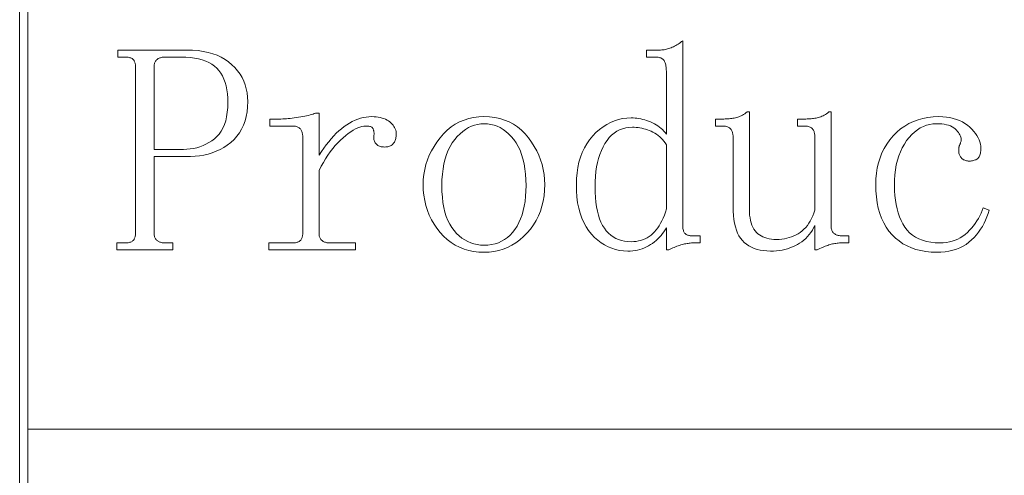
# Model space of a CAD drawing. Extents: x 1 to 297, y 1 to 210.
# Tile 99 of 171: x 197 to 209, y 10 to 16. Entities that reach past the tile are written whole.
import ezdxf

# ---------------------------------------------------------------- set-up
doc = ezdxf.new("R2010")
doc.units = 0

msp = doc.modelspace()

# ---------------------------------------------------------------- linework, layer by layer
at = {"color": 7, "lineweight": 13}
for p, q in [((196.771, 28.902), (196.771, 2.481)), ((196.872, 28.882), (196.872, 2.808)), ((196.872, 10.83), (295.987, 10.83))]:
    msp.add_line(p, q, dxfattribs=at)
for points in [[(204.2, 13.007), (204.15, 13.009), (204.1, 13.015), (204.052, 13.025), (204.006, 13.04), (203.961, 13.058), (203.917, 13.081), (203.875, 13.108), (203.835, 13.139), (203.795, 13.174), (203.757, 13.214), (203.722, 13.257), (203.691, 13.304), (203.663, 13.355), (203.639, 13.41), (203.618, 13.469), (203.601, 13.532), (203.588, 13.598), (203.579, 13.669), (203.574, 13.743), (203.572, 13.821), (203.574, 13.894), (203.58, 13.964), (203.59, 14.03), (203.604, 14.094), (203.622, 14.155), (203.644, 14.213), (203.67, 14.267), (203.7, 14.319), (203.734, 14.368), (203.772, 14.414), (203.812, 14.456), (203.855, 14.494), (203.898, 14.527), (203.943, 14.556), (203.99, 14.58), (204.037, 14.6), (204.087, 14.615), (204.137, 14.626), (204.19, 14.633), (204.243, 14.635), (204.266, 14.635), (204.289, 14.633), (204.312, 14.631), (204.336, 14.627), (204.359, 14.623), (204.383, 14.617), (204.407, 14.611), (204.431, 14.603), (204.455, 14.595), (204.479, 14.585), (204.503, 14.575), (204.525, 14.563), (204.547, 14.551), (204.568, 14.537), (204.588, 14.523), (204.607, 14.507), (204.624, 14.491), (204.641, 14.473), (204.657, 14.455), (204.672, 14.435), (204.672, 15.207), (204.671, 15.223), (204.671, 15.239), (204.669, 15.254), (204.667, 15.268), (204.665, 15.282), (204.661, 15.294), (204.658, 15.306), (204.653, 15.316), (204.649, 15.326), (204.643, 15.335), (204.637, 15.343), (204.63, 15.351), (204.622, 15.357), (204.613, 15.363), (204.604, 15.367), (204.593, 15.371), (204.582, 15.374), (204.57, 15.376), (204.557, 15.378), (204.543, 15.378), (204.429, 15.378), (204.429, 15.464), (204.586, 15.464), (204.6, 15.464), (204.615, 15.465), (204.629, 15.466), (204.643, 15.468), (204.657, 15.471), (204.672, 15.474), (204.686, 15.478), (204.7, 15.482), (204.715, 15.487), (204.729, 15.492), (204.743, 15.498), (204.757, 15.505), (204.772, 15.512), (204.786, 15.52), (204.8, 15.528), (204.815, 15.537), (204.829, 15.546), (204.843, 15.556), (204.857, 15.567), (204.872, 15.578), (204.872, 13.321), (204.872, 13.307), (204.873, 13.294), (204.874, 13.282), (204.876, 13.271), (204.879, 13.26), (204.882, 13.251), (204.886, 13.242), (204.89, 13.234), (204.895, 13.227), (204.9, 13.221), (204.906, 13.216), (204.913, 13.211), (204.92, 13.206), (204.928, 13.203), (204.936, 13.2), (204.945, 13.197), (204.954, 13.195), (204.964, 13.194), (204.975, 13.193), (204.986, 13.192), (205.086, 13.192), (205.086, 13.107), (205, 13.107), (204.989, 13.106), (204.977, 13.106), (204.964, 13.105), (204.951, 13.103), (204.938, 13.101), (204.924, 13.099), (204.91, 13.096), (204.895, 13.093), (204.88, 13.089), (204.865, 13.085), (204.849, 13.081), (204.833, 13.076), (204.817, 13.07), (204.801, 13.065), (204.784, 13.058), (204.768, 13.052), (204.751, 13.045), (204.734, 13.037), (204.717, 13.029), (204.7, 13.021), (204.672, 13.021), (204.672, 13.292), (204.657, 13.267), (204.641, 13.243), (204.624, 13.22), (204.607, 13.198), (204.588, 13.176), (204.568, 13.156), (204.547, 13.137), (204.525, 13.119), (204.503, 13.101), (204.479, 13.085), (204.454, 13.07), (204.429, 13.057), (204.403, 13.045), (204.376, 13.035), (204.348, 13.026), (204.32, 13.019), (204.291, 13.014), (204.262, 13.01), (204.231, 13.007)], [(198.415, 14.164), (198.415, 13.221), (198.415, 13.21), (198.416, 13.199), (198.418, 13.189), (198.42, 13.18), (198.423, 13.171), (198.427, 13.163), (198.432, 13.155), (198.437, 13.148), (198.443, 13.141), (198.45, 13.135), (198.458, 13.13), (198.465, 13.125), (198.474, 13.121), (198.482, 13.117), (198.491, 13.114), (198.501, 13.111), (198.511, 13.109), (198.521, 13.108), (198.532, 13.107), (198.543, 13.107), (198.643, 13.107), (198.643, 13.021), (197.957, 13.021), (197.957, 13.107), (198.057, 13.107), (198.071, 13.107), (198.084, 13.108), (198.096, 13.109), (198.108, 13.111), (198.118, 13.114), (198.128, 13.117), (198.136, 13.121), (198.144, 13.125), (198.151, 13.13), (198.157, 13.135), (198.163, 13.141), (198.168, 13.148), (198.172, 13.155), (198.176, 13.163), (198.179, 13.171), (198.181, 13.18), (198.183, 13.189), (198.185, 13.199), (198.186, 13.21), (198.186, 13.221), (198.186, 15.264), (198.186, 15.275), (198.185, 15.286), (198.183, 15.296), (198.181, 15.305), (198.179, 15.314), (198.176, 15.322), (198.172, 15.33), (198.168, 15.337), (198.163, 15.344), (198.157, 15.35), (198.151, 15.355), (198.144, 15.36), (198.136, 15.364), (198.128, 15.368), (198.118, 15.371), (198.108, 15.374), (198.096, 15.376), (198.084, 15.377), (198.071, 15.378), (198.057, 15.378), (197.972, 15.378), (197.972, 15.464), (198.815, 15.464), (198.884, 15.462), (198.951, 15.457), (199.014, 15.448), (199.074, 15.435), (199.131, 15.419), (199.184, 15.4), (199.234, 15.376), (199.281, 15.35), (199.324, 15.319), (199.365, 15.285), (199.401, 15.249), (199.434, 15.21), (199.463, 15.17), (199.488, 15.128), (199.509, 15.083), (199.527, 15.038), (199.54, 14.99), (199.55, 14.94), (199.555, 14.889), (199.557, 14.835), (199.555, 14.771), (199.549, 14.71), (199.539, 14.652), (199.524, 14.598), (199.506, 14.546), (199.483, 14.498), (199.456, 14.452), (199.425, 14.41), (199.39, 14.371), (199.35, 14.335), (199.308, 14.303), (199.264, 14.274), (199.219, 14.248), (199.172, 14.226), (199.123, 14.207), (199.073, 14.191), (199.022, 14.179), (198.969, 14.171), (198.914, 14.166), (198.857, 14.164)], [(198.772, 14.25), (198.814, 14.251), (198.855, 14.255), (198.896, 14.261), (198.935, 14.27), (198.973, 14.282), (199.011, 14.296), (199.047, 14.313), (199.083, 14.332), (199.117, 14.354), (199.15, 14.378), (199.181, 14.406), (199.209, 14.437), (199.234, 14.472), (199.255, 14.511), (199.273, 14.553), (199.288, 14.599), (199.3, 14.649), (199.308, 14.703), (199.313, 14.76), (199.315, 14.821), (199.313, 14.877), (199.309, 14.929), (199.302, 14.979), (199.293, 15.026), (199.281, 15.069), (199.266, 15.11), (199.248, 15.147), (199.228, 15.182), (199.205, 15.214), (199.179, 15.242), (199.15, 15.268), (199.118, 15.291), (199.083, 15.312), (199.044, 15.329), (199.002, 15.344), (198.957, 15.356), (198.908, 15.366), (198.857, 15.373), (198.801, 15.377), (198.743, 15.378), (198.543, 15.378), (198.532, 15.378), (198.521, 15.377), (198.511, 15.376), (198.501, 15.374), (198.491, 15.371), (198.482, 15.368), (198.474, 15.364), (198.465, 15.36), (198.458, 15.355), (198.45, 15.35), (198.443, 15.344), (198.437, 15.337), (198.432, 15.33), (198.427, 15.322), (198.423, 15.314), (198.42, 15.305), (198.418, 15.296), (198.416, 15.286), (198.415, 15.275), (198.415, 15.264), (198.415, 14.25)], [(200.429, 14.178), (200.458, 14.223), (200.487, 14.265), (200.516, 14.306), (200.547, 14.344), (200.577, 14.38), (200.608, 14.414), (200.639, 14.446), (200.671, 14.475), (200.703, 14.503), (200.736, 14.528), (200.769, 14.551), (200.802, 14.572), (200.835, 14.59), (200.869, 14.606), (200.902, 14.619), (200.936, 14.63), (200.969, 14.639), (201.003, 14.645), (201.037, 14.648), (201.072, 14.65), (201.1, 14.649), (201.126, 14.647), (201.152, 14.644), (201.176, 14.639), (201.198, 14.633), (201.22, 14.626), (201.24, 14.618), (201.259, 14.608), (201.277, 14.597), (201.293, 14.585), (201.308, 14.572), (201.321, 14.559), (201.333, 14.545), (201.343, 14.53), (201.352, 14.516), (201.359, 14.5), (201.365, 14.485), (201.369, 14.469), (201.371, 14.452), (201.372, 14.435), (201.371, 14.421), (201.37, 14.408), (201.368, 14.395), (201.366, 14.383), (201.363, 14.371), (201.359, 14.36), (201.354, 14.349), (201.349, 14.339), (201.343, 14.33), (201.336, 14.321), (201.328, 14.313), (201.32, 14.306), (201.311, 14.299), (201.302, 14.294), (201.291, 14.289), (201.28, 14.285), (201.268, 14.282), (201.256, 14.28), (201.243, 14.279), (201.229, 14.278), (201.215, 14.279), (201.202, 14.28), (201.189, 14.282), (201.177, 14.285), (201.166, 14.289), (201.156, 14.294), (201.146, 14.299), (201.137, 14.306), (201.129, 14.313), (201.122, 14.321), (201.115, 14.33), (201.109, 14.339), (201.105, 14.349), (201.101, 14.36), (201.098, 14.371), (201.097, 14.383), (201.096, 14.395), (201.097, 14.408), (201.098, 14.421), (201.1, 14.435), (201.1, 14.444), (201.1, 14.452), (201.099, 14.46), (201.098, 14.467), (201.097, 14.475), (201.095, 14.482), (201.093, 14.488), (201.091, 14.495), (201.089, 14.501), (201.086, 14.507), (201.083, 14.512), (201.078, 14.517), (201.072, 14.521), (201.065, 14.525), (201.057, 14.528), (201.048, 14.531), (201.038, 14.533), (201.027, 14.534), (201.014, 14.535), (201, 14.535), (200.977, 14.534), (200.953, 14.53), (200.927, 14.522), (200.901, 14.512), (200.873, 14.5), (200.845, 14.484), (200.816, 14.465), (200.785, 14.444), (200.754, 14.42), (200.722, 14.392), (200.689, 14.363), (200.657, 14.331), (200.626, 14.296), (200.596, 14.26), (200.566, 14.221), (200.537, 14.18), (200.509, 14.136), (200.482, 14.091), (200.455, 14.043), (200.429, 13.992), (200.429, 13.221), (200.429, 13.21), (200.43, 13.199), (200.432, 13.189), (200.435, 13.18), (200.438, 13.171), (200.442, 13.163), (200.446, 13.155), (200.452, 13.148), (200.458, 13.141), (200.465, 13.135), (200.472, 13.13), (200.48, 13.125), (200.488, 13.121), (200.497, 13.117), (200.506, 13.114), (200.515, 13.111), (200.525, 13.109), (200.535, 13.108), (200.546, 13.107), (200.557, 13.107), (200.872, 13.107), (200.872, 13.021), (199.815, 13.021), (199.815, 13.107), (200.1, 13.107), (200.114, 13.107), (200.127, 13.108), (200.139, 13.109), (200.151, 13.111), (200.161, 13.114), (200.171, 13.117), (200.179, 13.121), (200.187, 13.125), (200.194, 13.13), (200.2, 13.135), (200.206, 13.141), (200.211, 13.148), (200.215, 13.155), (200.219, 13.163), (200.222, 13.171), (200.224, 13.18), (200.226, 13.189), (200.228, 13.199), (200.229, 13.21), (200.229, 13.221), (200.229, 14.407), (200.229, 14.418), (200.228, 14.429), (200.226, 14.439), (200.224, 14.449), (200.222, 14.458), (200.219, 14.468), (200.215, 14.476), (200.211, 14.484), (200.206, 14.492), (200.2, 14.5), (200.194, 14.506), (200.187, 14.512), (200.179, 14.518), (200.171, 14.522), (200.161, 14.526), (200.151, 14.53), (200.139, 14.532), (200.127, 14.534), (200.114, 14.535), (200.1, 14.535), (199.829, 14.535), (199.829, 14.621), (199.943, 14.621), (199.963, 14.621), (199.985, 14.622), (200.006, 14.623), (200.029, 14.624), (200.052, 14.626), (200.076, 14.629), (200.101, 14.631), (200.126, 14.635), (200.152, 14.638), (200.179, 14.642), (200.205, 14.647), (200.231, 14.651), (200.254, 14.656), (200.277, 14.661), (200.298, 14.666), (200.319, 14.671), (200.337, 14.676), (200.355, 14.681), (200.371, 14.687), (200.386, 14.692), (200.429, 14.692)], [(206.015, 13.15), (206.048, 13.15), (206.081, 13.153), (206.113, 13.157), (206.144, 13.163), (206.173, 13.171), (206.202, 13.18), (206.23, 13.192), (206.257, 13.204), (206.283, 13.219), (206.307, 13.235), (206.331, 13.253), (206.353, 13.274), (206.374, 13.296), (206.394, 13.32), (206.413, 13.346), (206.43, 13.374), (206.446, 13.404), (206.461, 13.436), (206.474, 13.471), (206.486, 13.507), (206.486, 14.407), (206.486, 14.418), (206.485, 14.429), (206.483, 14.439), (206.481, 14.449), (206.479, 14.458), (206.476, 14.468), (206.472, 14.476), (206.468, 14.484), (206.463, 14.492), (206.457, 14.5), (206.451, 14.506), (206.444, 14.512), (206.436, 14.518), (206.428, 14.522), (206.418, 14.526), (206.408, 14.53), (206.396, 14.532), (206.384, 14.534), (206.371, 14.535), (206.357, 14.535), (206.272, 14.535), (206.272, 14.621), (206.357, 14.621), (206.374, 14.621), (206.391, 14.622), (206.408, 14.622), (206.424, 14.623), (206.44, 14.625), (206.455, 14.626), (206.47, 14.628), (206.485, 14.63), (206.5, 14.633), (206.515, 14.635), (206.529, 14.639), (206.543, 14.643), (206.557, 14.648), (206.572, 14.654), (206.586, 14.66), (206.6, 14.668), (206.615, 14.676), (206.629, 14.686), (206.643, 14.696), (206.657, 14.707), (206.686, 14.707), (206.686, 13.307), (206.686, 13.296), (206.687, 13.285), (206.689, 13.275), (206.692, 13.266), (206.695, 13.257), (206.699, 13.248), (206.703, 13.241), (206.709, 13.234), (206.715, 13.227), (206.722, 13.221), (206.729, 13.216), (206.737, 13.211), (206.745, 13.206), (206.754, 13.203), (206.763, 13.2), (206.772, 13.197), (206.782, 13.195), (206.793, 13.194), (206.803, 13.193), (206.815, 13.192), (206.9, 13.192), (206.9, 13.107), (206.815, 13.107), (206.8, 13.106), (206.786, 13.106), (206.772, 13.105), (206.757, 13.103), (206.743, 13.101), (206.729, 13.099), (206.715, 13.096), (206.7, 13.093), (206.686, 13.089), (206.672, 13.085), (206.657, 13.081), (206.643, 13.076), (206.628, 13.07), (206.612, 13.065), (206.597, 13.058), (206.581, 13.052), (206.565, 13.045), (206.548, 13.037), (206.532, 13.029), (206.515, 13.021), (206.486, 13.021), (206.486, 13.321), (206.471, 13.29), (206.455, 13.261), (206.437, 13.234), (206.417, 13.208), (206.397, 13.183), (206.375, 13.161), (206.351, 13.139), (206.326, 13.12), (206.3, 13.102), (206.272, 13.085), (206.243, 13.07), (206.213, 13.057), (206.182, 13.045), (206.151, 13.035), (206.118, 13.026), (206.085, 13.019), (206.051, 13.014), (206.016, 13.01), (205.98, 13.007), (205.943, 13.007), (205.899, 13.008), (205.856, 13.012), (205.816, 13.018), (205.779, 13.027), (205.743, 13.039), (205.71, 13.053), (205.679, 13.07), (205.651, 13.089), (205.624, 13.111), (205.6, 13.135), (205.579, 13.163), (205.559, 13.193), (205.542, 13.227), (205.527, 13.263), (205.515, 13.303), (205.504, 13.346), (205.496, 13.392), (205.491, 13.442), (205.487, 13.494), (205.486, 13.55), (205.486, 14.407), (205.486, 14.418), (205.485, 14.429), (205.483, 14.439), (205.481, 14.449), (205.479, 14.458), (205.476, 14.468), (205.472, 14.476), (205.468, 14.484), (205.463, 14.492), (205.457, 14.5), (205.451, 14.506), (205.444, 14.512), (205.436, 14.518), (205.428, 14.522), (205.418, 14.526), (205.408, 14.53), (205.396, 14.532), (205.384, 14.534), (205.371, 14.535), (205.357, 14.535), (205.272, 14.535), (205.272, 14.621), (205.357, 14.621), (205.374, 14.621), (205.391, 14.622), (205.408, 14.622), (205.424, 14.623), (205.44, 14.625), (205.455, 14.626), (205.47, 14.628), (205.485, 14.63), (205.5, 14.633), (205.515, 14.635), (205.529, 14.639), (205.543, 14.643), (205.557, 14.648), (205.572, 14.654), (205.586, 14.66), (205.6, 14.668), (205.615, 14.676), (205.629, 14.686), (205.643, 14.696), (205.657, 14.707), (205.686, 14.707), (205.686, 13.521), (205.687, 13.482), (205.689, 13.446), (205.694, 13.411), (205.7, 13.379), (205.707, 13.35), (205.717, 13.322), (205.728, 13.297), (205.741, 13.274), (205.755, 13.254), (205.772, 13.235), (205.79, 13.219), (205.809, 13.204), (205.83, 13.192), (205.852, 13.18), (205.875, 13.171), (205.9, 13.163), (205.927, 13.157), (205.955, 13.153), (205.984, 13.15)], [(203.186, 13.821), (203.184, 13.751), (203.177, 13.683), (203.167, 13.618), (203.152, 13.555), (203.132, 13.494), (203.109, 13.436), (203.081, 13.38), (203.049, 13.327), (203.012, 13.276), (202.972, 13.228), (202.928, 13.183), (202.882, 13.143), (202.834, 13.108), (202.784, 13.077), (202.732, 13.051), (202.679, 13.03), (202.623, 13.014), (202.565, 13.002), (202.505, 12.995), (202.443, 12.992), (202.379, 12.995), (202.317, 13.002), (202.257, 13.014), (202.2, 13.031), (202.145, 13.053), (202.093, 13.08), (202.043, 13.111), (201.995, 13.148), (201.95, 13.189), (201.907, 13.235), (201.868, 13.285), (201.833, 13.336), (201.802, 13.39), (201.775, 13.446), (201.752, 13.503), (201.733, 13.563), (201.719, 13.624), (201.709, 13.688), (201.702, 13.753), (201.7, 13.821), (201.702, 13.883), (201.709, 13.944), (201.719, 14.004), (201.733, 14.063), (201.752, 14.121), (201.775, 14.178), (201.802, 14.233), (201.833, 14.287), (201.868, 14.34), (201.907, 14.392), (201.95, 14.441), (201.995, 14.485), (202.043, 14.524), (202.093, 14.557), (202.145, 14.585), (202.2, 14.608), (202.257, 14.626), (202.317, 14.639), (202.379, 14.647), (202.443, 14.65), (202.51, 14.647), (202.575, 14.639), (202.636, 14.626), (202.695, 14.608), (202.75, 14.585), (202.803, 14.557), (202.853, 14.524), (202.9, 14.485), (202.945, 14.441), (202.986, 14.392), (203.024, 14.34), (203.058, 14.287), (203.088, 14.233), (203.114, 14.178), (203.136, 14.121), (203.154, 14.063), (203.168, 14.004), (203.178, 13.944), (203.184, 13.883)], [(201.929, 13.807), (201.93, 13.734), (201.935, 13.666), (201.942, 13.601), (201.953, 13.54), (201.966, 13.483), (201.983, 13.43), (202.002, 13.381), (202.025, 13.336), (202.05, 13.294), (202.079, 13.257), (202.109, 13.223), (202.141, 13.192), (202.175, 13.166), (202.209, 13.142), (202.245, 13.123), (202.282, 13.107), (202.32, 13.094), (202.36, 13.085), (202.401, 13.08), (202.443, 13.078), (202.491, 13.08), (202.536, 13.086), (202.579, 13.095), (202.62, 13.109), (202.659, 13.126), (202.696, 13.148), (202.731, 13.173), (202.763, 13.202), (202.793, 13.234), (202.822, 13.271), (202.847, 13.311), (202.871, 13.354), (202.891, 13.4), (202.909, 13.449), (202.923, 13.501), (202.936, 13.556), (202.945, 13.614), (202.952, 13.676), (202.956, 13.74), (202.957, 13.807), (202.956, 13.879), (202.951, 13.948), (202.944, 14.013), (202.933, 14.075), (202.92, 14.133), (202.903, 14.188), (202.884, 14.239), (202.861, 14.287), (202.836, 14.331), (202.807, 14.371), (202.777, 14.408), (202.745, 14.44), (202.712, 14.469), (202.677, 14.494), (202.641, 14.516), (202.604, 14.533), (202.566, 14.546), (202.526, 14.556), (202.485, 14.562), (202.443, 14.564), (202.404, 14.562), (202.365, 14.556), (202.327, 14.546), (202.29, 14.533), (202.254, 14.516), (202.219, 14.494), (202.184, 14.469), (202.151, 14.44), (202.118, 14.408), (202.086, 14.371), (202.056, 14.331), (202.029, 14.287), (202.006, 14.239), (201.985, 14.188), (201.968, 14.133), (201.954, 14.075), (201.943, 14.013), (201.935, 13.948), (201.93, 13.879)], [(208.243, 14.235), (208.243, 14.244), (208.243, 14.251), (208.244, 14.258), (208.244, 14.265), (208.245, 14.271), (208.246, 14.276), (208.247, 14.281), (208.248, 14.286), (208.249, 14.289), (208.25, 14.292), (208.252, 14.296), (208.253, 14.299), (208.255, 14.304), (208.257, 14.308), (208.259, 14.314), (208.261, 14.32), (208.264, 14.326), (208.266, 14.334), (208.269, 14.341), (208.272, 14.35), (208.274, 14.361), (208.274, 14.373), (208.273, 14.386), (208.269, 14.399), (208.265, 14.412), (208.258, 14.426), (208.25, 14.44), (208.24, 14.455), (208.228, 14.47), (208.215, 14.485), (208.199, 14.5), (208.182, 14.514), (208.163, 14.525), (208.141, 14.536), (208.118, 14.544), (208.093, 14.551), (208.066, 14.557), (208.036, 14.561), (208.005, 14.563), (207.972, 14.564), (207.929, 14.562), (207.889, 14.556), (207.849, 14.545), (207.811, 14.531), (207.773, 14.512), (207.738, 14.489), (207.703, 14.462), (207.67, 14.431), (207.638, 14.396), (207.607, 14.357), (207.579, 14.314), (207.553, 14.268), (207.531, 14.22), (207.511, 14.169), (207.495, 14.116), (207.481, 14.059), (207.471, 14), (207.463, 13.938), (207.459, 13.874), (207.457, 13.807), (207.459, 13.745), (207.463, 13.686), (207.469, 13.629), (207.478, 13.575), (207.49, 13.523), (207.504, 13.473), (207.52, 13.426), (207.54, 13.382), (207.562, 13.339), (207.586, 13.3), (207.613, 13.263), (207.644, 13.23), (207.679, 13.201), (207.716, 13.176), (207.757, 13.155), (207.802, 13.138), (207.85, 13.124), (207.901, 13.114), (207.956, 13.109), (208.015, 13.107), (208.054, 13.108), (208.092, 13.112), (208.129, 13.118), (208.164, 13.127), (208.198, 13.139), (208.231, 13.153), (208.263, 13.17), (208.293, 13.189), (208.322, 13.211), (208.35, 13.235), (208.377, 13.261), (208.401, 13.288), (208.425, 13.316), (208.446, 13.345), (208.466, 13.375), (208.485, 13.405), (208.502, 13.436), (208.517, 13.468), (208.531, 13.501), (208.543, 13.535), (208.615, 13.507), (208.602, 13.464), (208.588, 13.424), (208.571, 13.384), (208.553, 13.346), (208.532, 13.308), (208.51, 13.273), (208.486, 13.238), (208.459, 13.205), (208.431, 13.173), (208.4, 13.142), (208.368, 13.114), (208.333, 13.088), (208.296, 13.066), (208.256, 13.046), (208.215, 13.03), (208.171, 13.016), (208.124, 13.006), (208.076, 12.998), (208.025, 12.994), (207.972, 12.992), (207.905, 12.995), (207.84, 13.001), (207.779, 13.012), (207.72, 13.027), (207.665, 13.046), (207.612, 13.07), (207.562, 13.097), (207.515, 13.13), (207.47, 13.166), (207.429, 13.207), (207.391, 13.251), (207.357, 13.3), (207.327, 13.352), (207.301, 13.408), (207.279, 13.467), (207.261, 13.531), (207.247, 13.598), (207.237, 13.668), (207.231, 13.743), (207.229, 13.821), (207.231, 13.891), (207.237, 13.959), (207.248, 14.024), (207.263, 14.087), (207.282, 14.148), (207.306, 14.206), (207.334, 14.261), (207.366, 14.315), (207.402, 14.365), (207.443, 14.414), (207.487, 14.459), (207.534, 14.499), (207.583, 14.534), (207.635, 14.565), (207.69, 14.591), (207.747, 14.612), (207.806, 14.628), (207.868, 14.64), (207.933, 14.647), (208, 14.65), (208.048, 14.648), (208.093, 14.644), (208.136, 14.638), (208.177, 14.629), (208.216, 14.617), (208.253, 14.603), (208.288, 14.587), (208.32, 14.567), (208.351, 14.545), (208.379, 14.521), (208.405, 14.495), (208.428, 14.47), (208.448, 14.444), (208.466, 14.418), (208.481, 14.392), (208.493, 14.367), (208.502, 14.341), (208.509, 14.315), (208.513, 14.29), (208.515, 14.264), (208.514, 14.247), (208.513, 14.232), (208.511, 14.217), (208.509, 14.203), (208.506, 14.191), (208.502, 14.179), (208.497, 14.168), (208.492, 14.159), (208.486, 14.15), (208.479, 14.142), (208.471, 14.136), (208.463, 14.13), (208.454, 14.124), (208.445, 14.12), (208.434, 14.116), (208.423, 14.112), (208.411, 14.11), (208.399, 14.108), (208.386, 14.107), (208.372, 14.107), (208.36, 14.107), (208.35, 14.108), (208.339, 14.11), (208.329, 14.112), (208.32, 14.116), (208.311, 14.12), (208.302, 14.124), (208.294, 14.13), (208.286, 14.136), (208.279, 14.142), (208.272, 14.15), (208.266, 14.158), (208.261, 14.166), (208.256, 14.174), (208.252, 14.183), (208.249, 14.193), (208.246, 14.203), (208.245, 14.213), (208.243, 14.224)], [(204.672, 14.307), (204.657, 14.329), (204.641, 14.35), (204.625, 14.369), (204.608, 14.388), (204.59, 14.405), (204.571, 14.421), (204.551, 14.435), (204.53, 14.448), (204.508, 14.46), (204.486, 14.471), (204.463, 14.48), (204.44, 14.489), (204.417, 14.496), (204.395, 14.503), (204.372, 14.508), (204.349, 14.513), (204.326, 14.516), (204.303, 14.519), (204.28, 14.52), (204.257, 14.521), (204.215, 14.519), (204.175, 14.513), (204.137, 14.503), (204.101, 14.489), (204.066, 14.471), (204.034, 14.449), (204.003, 14.423), (203.974, 14.393), (203.947, 14.359), (203.922, 14.321), (203.899, 14.28), (203.878, 14.236), (203.86, 14.189), (203.844, 14.14), (203.831, 14.089), (203.82, 14.035), (203.811, 13.978), (203.805, 13.919), (203.801, 13.857), (203.8, 13.792), (203.801, 13.726), (203.805, 13.662), (203.811, 13.603), (203.819, 13.547), (203.829, 13.494), (203.841, 13.445), (203.856, 13.4), (203.873, 13.358), (203.893, 13.32), (203.915, 13.285), (203.938, 13.254), (203.964, 13.226), (203.992, 13.201), (204.022, 13.18), (204.054, 13.162), (204.088, 13.147), (204.124, 13.136), (204.161, 13.128), (204.201, 13.123), (204.243, 13.121), (204.274, 13.122), (204.304, 13.125), (204.333, 13.13), (204.361, 13.137), (204.388, 13.146), (204.414, 13.157), (204.439, 13.17), (204.463, 13.185), (204.485, 13.202), (204.507, 13.221), (204.528, 13.242), (204.548, 13.265), (204.567, 13.29), (204.585, 13.317), (204.602, 13.346), (204.618, 13.377), (204.633, 13.41), (204.647, 13.445), (204.66, 13.482), (204.672, 13.521)]]:
    msp.add_lwpolyline(points, close=True, dxfattribs=at)

doc.saveas('drawing.dxf')
